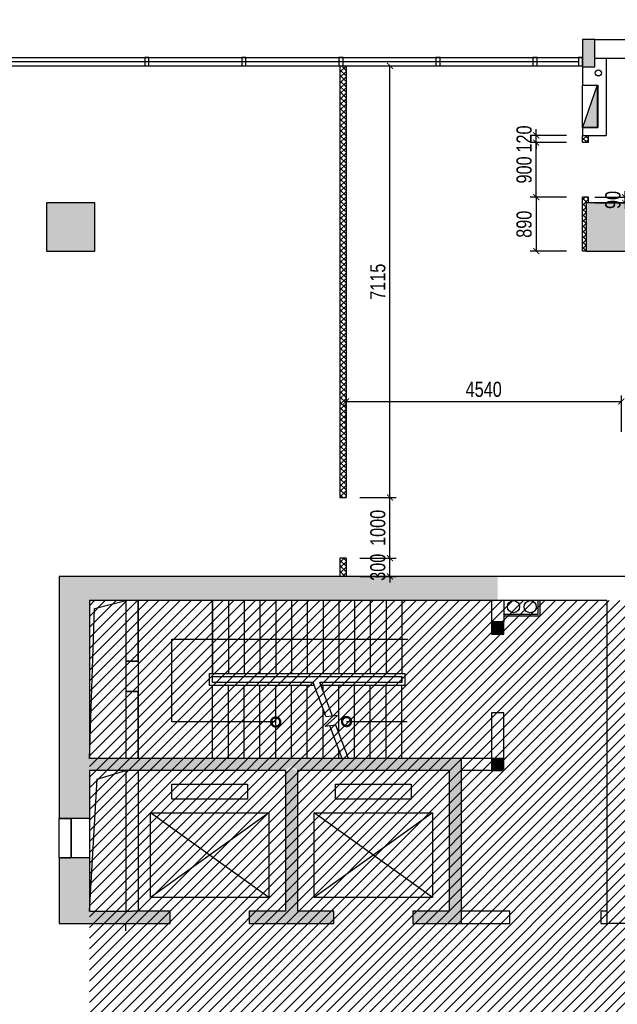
# Model space of a CAD drawing. Header units: millimetres. Extents: x -539149 to -534375, y 505028 to 505469.
# Tile 21 of 135: x -537641 to -537542, y 505207 to 505369. Entities that reach past the tile are written whole.
import ezdxf

# ---------------------------------------------------------------- set-up
doc = ezdxf.new("R2010")
doc.units = ezdxf.units.MM
doc.header["$LTSCALE"] = 10
doc.linetypes.add('CONTINOUS', pattern=[0])
doc.linetypes.add('DASH', pattern=[0.35, 0.25, -0.1])
doc.layers.get('Defpoints').update_dxf_attribs({"color": 8})
for name, color, linetype in [('-消火栓', 242, 'Continuous'), ('-自喷立管', 221, 'Continuous'), ('01-井道标注', 3, 'Continuous'), ('A-建筑-原墙体', 2, 'Continuous'), ('A-建筑-新增墙体', 3, 'Continuous'), ('A-建筑-新砌墙体填充', 251, 'Continuous'), ('A-建筑-柱子、剪力墙', 251, 'Continuous'), ('A-建筑-楼梯', 9, 'Continuous'), ('A-建筑-窗户', 4, 'Continuous'), ('B-平面-尺寸', 8, 'Continuous'), ('E-填充', 251, 'Continuous'), ('LVTRY', 8, 'Continuous'), ('Q-立面-填充', 251, 'Continuous'), ('WINDOW', 12, 'Continuous')]:
    doc.layers.add(name, color=color, linetype=linetype)
doc.styles.add('CCD_DIM', font='txt', dxfattribs={"width": 0.8})
doc.styles.add('TXT', font='gbenor.shx', dxfattribs={"width": 0.7})
doc.dimstyles.new('1-1', dxfattribs={"dimscale": 0, "dimtxt": 2.5, "dimasz": 1, "dimexe": 1, "dimexo": 1, "dimgap": 0.75, "dimtad": 1, "dimdec": 0, "dimrnd": 0.004999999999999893, "dimzin": 0, "dimdsep": 46, "dimtxsty": 'CCD_DIM', "dimblk": 'ARCHTICK', "dimcen": 0.13, "dimclrd": 44, "dimclre": 44, "dimclrt": 50, "dimadec": 0, "dimazin": 0, "dimtfac": 1, "dimtdec": 0, "dimtix": 1, "dimtmove": 2, "dimatfit": 3, "dimldrblk": 'HBA_Leader_Dot', "dimfxl": 5, "dimfxlon": 1, "dimtvp": 1, "dimtolj": 1, "dimtzin": 0, "dimarcsym": 0})
doc.dimstyles.new('HAHD-1', dxfattribs={"dimtxt": 2.5, "dimasz": 2, "dimexe": 1, "dimexo": 0, "dimgap": 0.3, "dimtad": 1, "dimdec": 0, "dimzin": 0, "dimdsep": 46, "dimtxsty": 'TXT', "dimblk": 'DOTSMALL', "dimcen": 0.09, "dimclrd": 8, "dimclre": 8, "dimclrt": 256, "dimadec": 0, "dimazin": 0, "dimtfac": 1, "dimtdec": 0, "dimtix": 1, "dimtofl": 0, "dimtmove": 2, "dimatfit": 3, "dimldrblk": 'DOTSMALL', "dimfxl": 1, "dimtolj": 1, "dimtzin": 0, "dimarcsym": 0})

# ---------------------------------------------------------------- blocks, each defined once
blk = doc.blocks.new('$TwtSys$00000434')
for p, q in [((-0.5, 0.5), (-0.5, -0.5)), ((-0.5, -0.5), (0.5, 0.5)), ((0.5, 0.5), (-0.5, 0.5)), ((0.5, -0.5), (0.5, 0.5)), ((-0.5, -0.5), (0.5, -0.5))]:
    blk.add_line(p, q)
blk.add_solid([(0.5, -0.5), (0.5, 0.5), (-0.5, -0.5)])
blk = doc.blocks.new('_ArchTick')
at = {"color": 0, "linetype": 'ByBlock', "const_width": 0.15}
blk.add_lwpolyline([(-0.5, -0.5), (0.5, 0.5)], dxfattribs=at)
blk = doc.blocks.new('HBA_Leader_Dot')
at = {"color": 0, "linetype": 'ByBlock'}
blk.add_line((-5, 0), (-10, 0), dxfattribs=at)
at = {"color": 0, "linetype": 'ByBlock', "const_width": 5}
blk.add_lwpolyline([(-2.5, 0, 1), (2.5, 0, 1)], format="xyb", close=True, dxfattribs=at)
blk = doc.blocks.new('_FZH')
at = {"layer": 'A-建筑-原墙体'}
blk.add_lwpolyline([(-0.5, -0.5), (0.5, -0.5), (0.5, 0.5), (-0.5, 0.5)], close=True, dxfattribs=at)
at = {"layer": 'A-建筑-柱子、剪力墙'}
blk.add_solid([(-0.5, -0.5), (0.5, -0.5), (-0.5, 0.5), (0.5, 0.5)], dxfattribs=at)
blk = doc.blocks.new('_DOTSMALL')
at = {"color": 0, "linetype": 'ByBlock', "const_width": 0.5}
blk.add_lwpolyline([(-0.0625, 0, 1), (0.0625, 0, 1)], format="xyb", close=True, dxfattribs=at)
blk = doc.blocks.new('*D617')
at = {"layer": 'A-建筑-新砌墙体填充', "color": 44, "lineweight": -2, "ltscale": 0.01, "transparency": 16777216}
for p, q in [((-537584.5284813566, 505280.0986509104), (-537578.5284813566, 505280.0986509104)), ((-537579.5284813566, 505280.0986509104), (-537579.5284813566, 505281.0986509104)), ((-537579.5284813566, 505277.0986509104), (-537579.5284813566, 505280.0986509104)), ((-537584.5284813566, 505277.0986509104), (-537578.5284813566, 505277.0986509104)), ((-537579.5284813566, 505277.0986509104), (-537579.5284813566, 505276.0986509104))]:
    blk.add_line(p, q, dxfattribs=at)
at = {"layer": 'Defpoints', "color": 0, "ltscale": 0.01, "transparency": 16777216}
for p in [(-537586.773211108, 505280.0986509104), (-537579.5284813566, 505280.0986509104), (-537586.773211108, 505277.0986509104)]:
    blk.add_point(p, dxfattribs=at)
at = {"layer": 'A-建筑-新砌墙体填充', "color": 44, "lineweight": -2, "ltscale": 0.01, "transparency": 16777216}
for p, rotation in [((-537579.5284813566, 505280.0986509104), 270), ((-537579.5284813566, 505277.0986509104), 90)]:
    blk.add_blockref('_ArchTick', p, dxfattribs=dict(at, rotation=rotation))
at = {"layer": 'A-建筑-新砌墙体填充', "color": 50, "ltscale": 0.01, "transparency": 16777216, "insert": (-537581.5284813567, 505278.5986509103), "char_height": 2.499999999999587, "attachment_point": 5, "rotation": 90, "style": 'CCD_DIM'}
blk.add_mtext('\\A1;300', dxfattribs=at)
blk = doc.blocks.new('*D620')
at = {"layer": 'A-建筑-新砌墙体填充', "color": 44, "lineweight": -2, "ltscale": 0.01, "transparency": 16777216}
for p, q in [((-537550.4084813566, 505339.5986509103), (-537556.4084813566, 505339.5986509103)), ((-537555.4084813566, 505339.5986509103), (-537555.4084813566, 505330.6987123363)), ((-537550.4084813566, 505330.6987123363), (-537556.4084813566, 505330.6987123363))]:
    blk.add_line(p, q, dxfattribs=at)
at = {"layer": 'Defpoints', "color": 0, "ltscale": 0.01, "transparency": 16777216}
for p in [(-537547.773211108, 505339.5986509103), (-537555.4084813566, 505330.6987123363), (-537547.773211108, 505330.6987123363)]:
    blk.add_point(p, dxfattribs=at)
at = {"layer": 'A-建筑-新砌墙体填充', "color": 44, "lineweight": -2, "ltscale": 0.01, "transparency": 16777216}
for p, rotation in [((-537555.4084813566, 505339.5986509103), 90), ((-537555.4084813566, 505330.6987123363), 270)]:
    blk.add_blockref('_ArchTick', p, dxfattribs=dict(at, rotation=rotation))
at = {"layer": 'A-建筑-新砌墙体填充', "color": 50, "ltscale": 0.01, "transparency": 16777216, "insert": (-537557.4084813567, 505335.1486816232), "char_height": 2.499999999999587, "attachment_point": 5, "rotation": 90, "style": 'CCD_DIM'}
blk.add_mtext('\\A1;890', dxfattribs=at)
blk = doc.blocks.new('*D622')
at = {"layer": 'A-建筑-新砌墙体填充', "color": 44, "lineweight": -2, "ltscale": 0.01, "transparency": 16777216}
for p, q in [((-537550.4084813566, 505349.7986509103), (-537556.4084813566, 505349.7986509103)), ((-537555.4084813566, 505349.7986509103), (-537555.4084813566, 505350.7986509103)), ((-537555.4084813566, 505348.5986509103), (-537555.4084813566, 505349.7986509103)), ((-537550.4084813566, 505348.5986509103), (-537556.4084813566, 505348.5986509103)), ((-537555.4084813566, 505348.5986509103), (-537555.4084813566, 505347.5986509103))]:
    blk.add_line(p, q, dxfattribs=at)
at = {"layer": 'Defpoints', "color": 0, "ltscale": 0.01, "transparency": 16777216}
for p in [(-537555.4084813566, 505349.7986509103), (-537547.773211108, 505349.7986509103), (-537547.773211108, 505348.5986509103)]:
    blk.add_point(p, dxfattribs=at)
at = {"layer": 'A-建筑-新砌墙体填充', "color": 44, "lineweight": -2, "ltscale": 0.01, "transparency": 16777216}
for p, rotation in [((-537555.4084813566, 505349.7986509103), 270), ((-537555.4084813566, 505348.5986509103), 90)]:
    blk.add_blockref('_ArchTick', p, dxfattribs=dict(at, rotation=rotation))
at = {"layer": 'A-建筑-新砌墙体填充', "color": 50, "ltscale": 0.01, "transparency": 16777216, "insert": (-537557.4084813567, 505349.1986509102), "char_height": 2.499999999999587, "attachment_point": 5, "rotation": 90, "style": 'CCD_DIM'}
blk.add_mtext('\\A1;120', dxfattribs=at)
blk = doc.blocks.new('*D623')
at = {"layer": 'A-建筑-新砌墙体填充', "color": 44, "lineweight": -2, "ltscale": 0.01, "transparency": 16777216}
for p, q in [((-537540.7684813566, 505339.5986509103), (-537540.7684813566, 505340.5986509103)), ((-537545.7684813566, 505339.5986509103), (-537539.7684813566, 505339.5986509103)), ((-537545.7684813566, 505338.6987123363), (-537539.7684813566, 505338.6987123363)), ((-537540.7684813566, 505338.6987123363), (-537540.7684813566, 505339.5986509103)), ((-537540.7684813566, 505338.6987123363), (-537540.7684813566, 505337.6987123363))]:
    blk.add_line(p, q, dxfattribs=at)
at = {"layer": 'Defpoints', "color": 0, "ltscale": 0.01, "transparency": 16777216}
for p in [(-537546.773211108, 505339.5986509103), (-537546.773211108, 505338.6987123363), (-537540.7684813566, 505339.5986509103)]:
    blk.add_point(p, dxfattribs=at)
at = {"layer": 'A-建筑-新砌墙体填充', "color": 44, "lineweight": -2, "ltscale": 0.01, "transparency": 16777216}
for p, rotation in [((-537540.7684813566, 505339.5986509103), 270), ((-537540.7684813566, 505338.6987123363), 90)]:
    blk.add_blockref('_ArchTick', p, dxfattribs=dict(at, rotation=rotation))
at = {"layer": 'A-建筑-新砌墙体填充', "color": 50, "ltscale": 0.01, "transparency": 16777216, "insert": (-537542.7684813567, 505339.1486816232), "char_height": 2.499999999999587, "attachment_point": 5, "rotation": 90, "style": 'CCD_DIM'}
blk.add_mtext('\\A1;90', dxfattribs=at)

msp = doc.modelspace()

# ---------------------------------------------------------------- hatches: boundary and pattern name
at = {"layer": 'A-建筑-新砌墙体填充', "ltscale": 0.01}
h = msp.add_hatch(dxfattribs=at)
h.set_pattern_fill('ANSI37', color=251, scale=20, style=0, double=1)
h.set_pattern_definition([(44.99999999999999, (-537867.773207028, 505134.1086508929), (-0.4490128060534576, 0.4490128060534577), []), (135, (-537867.773207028, 505134.1086508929), (-0.4490128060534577, -0.4490128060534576), [])])
h.paths.add_polyline_path([(-537586.773211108, 505361.2486509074), (-537587.773211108, 505361.2486509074), (-537587.773211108, 505290.098650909), (-537586.773211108, 505290.098650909)])
h.paths.add_polyline_path([(-537586.773211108, 505280.0986509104), (-537587.773211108, 505280.0986509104), (-537587.773211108, 505277.0986509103), (-537586.773211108, 505277.0986509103)])
h.paths.add_polyline_path([(-537546.773211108, 505349.7986509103), (-537547.773211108, 505349.7986509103), (-537547.773211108, 505348.5986509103), (-537546.773211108, 505348.5986509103)])
h.paths.add_polyline_path([(-537546.773211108, 505339.5986509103), (-537547.773211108, 505339.5986509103), (-537547.773211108, 505330.6987123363), (-537547.1732111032, 505330.6987123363), (-537547.1732111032, 505338.6987123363), (-537546.773211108, 505338.6987123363)])
h.paths.add_polyline_path([(-537650.073211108, 505277.0986509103), (-537652.0732111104, 505277.0986509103), (-537652.0732111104, 505276.0986509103), (-537651.073211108, 505276.0986509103), (-537651.073211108, 505230.4988934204), (-537688.073211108, 505230.4987863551), (-537688.073211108, 505276.0986509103), (-537687.073211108, 505276.0986509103), (-537687.073211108, 505277.0986509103), (-537689.073211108, 505277.0986509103), (-537689.073211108, 505230.4987834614), (-537788.6232111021, 505230.4984953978), (-537788.623211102, 505225.9986509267), (-537787.623211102, 505225.9986509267), (-537787.6232111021, 505229.4986509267), (-537760.1232111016, 505229.4986509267), (-537760.1232111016, 505189.6987275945), (-537761.1232111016, 505189.6987275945), (-537761.1232111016, 505188.6987275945), (-537758.1232111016, 505188.6987275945), (-537758.1232111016, 505189.6987275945), (-537759.1232111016, 505189.6987275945), (-537759.1232111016, 505229.4986509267), (-537731.6232111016, 505229.4986509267), (-537731.6232111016, 505189.6987275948), (-537732.6232111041, 505189.6987275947), (-537732.6232111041, 505188.6987275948), (-537729.6232111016, 505188.6987275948), (-537729.6232111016, 505189.6987275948), (-537730.6232111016, 505189.6987275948), (-537730.6232111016, 505229.4986509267), (-537703.1232111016, 505229.4986509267), (-537703.1232111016, 505189.698727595), (-537704.1232111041, 505189.698727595), (-537704.1232111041, 505188.698727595), (-537701.1232111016, 505188.698727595), (-537701.1232111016, 505189.698727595), (-537702.1232111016, 505189.698727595), (-537702.1232111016, 505229.4986509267), (-537674.6232111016, 505229.4986509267), (-537674.6232111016, 505189.6987275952), (-537675.6232111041, 505189.6987275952), (-537675.6232111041, 505188.6987275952), (-537672.6232111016, 505188.6987275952), (-537672.6232111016, 505189.6987275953), (-537673.6232111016, 505189.6987275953), (-537673.6232111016, 505229.4986509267), (-537651.073211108, 505229.4986509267), (-537651.073211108, 505189.6987275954), (-537652.0732111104, 505189.6987275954), (-537652.0732111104, 505188.6987275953), (-537650.073211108, 505188.6987275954)])
h.paths.add_polyline_path([(-537786.6232110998, 505189.6987275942), (-537787.6232111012, 505189.6987275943), (-537787.6232111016, 505192.6987275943), (-537788.6232111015, 505192.6987275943), (-537788.6232111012, 505188.6987275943), (-537786.6232110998, 505188.6987275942)])
h.paths.add_polyline_path([(-537800.6732110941, 505173.7986508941), (-537810.1732111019, 505173.7986508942), (-537810.173211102, 505172.7986508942), (-537809.173211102, 505172.7986508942), (-537809.173211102, 505166.6987275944), (-537808.173211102, 505166.6987275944), (-537808.173211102, 505172.7986508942), (-537800.6732110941, 505172.7986508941)])
h.paths.add_polyline_path([(-537811.5732110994, 505189.6987275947), (-537815.5732110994, 505189.6987275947), (-537815.5732110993, 505188.6987275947), (-537811.5732110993, 505188.6987275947)])
h.paths.add_polyline_path([(-537819.973211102, 505173.7986508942), (-537826.5732110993, 505173.7986508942), (-537826.5732110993, 505188.6987275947), (-537825.3732110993, 505188.6987275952), (-537825.3732110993, 505189.6987275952), (-537827.5732110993, 505189.6987275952), (-537827.5732110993, 505173.7986508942), (-537867.773207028, 505173.7986508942), (-537867.773207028, 505172.7986508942), (-537819.973211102, 505172.7986508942)])
h.paths.add_polyline_path([(-537808.173211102, 505157.6987275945), (-537809.173211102, 505157.6987275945), (-537809.173211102, 505134.1086508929), (-537808.173211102, 505134.1086508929)])
h.paths.add_polyline_path([(-537744.1731958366, 505173.798650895), (-537747.1731958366, 505173.798650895), (-537747.1731958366, 505172.798650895), (-537746.1731958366, 505172.798650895), (-537746.1731958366, 505134.1086509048), (-537745.1731958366, 505134.1086509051), (-537745.1731958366, 505172.798650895), (-537744.1731958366, 505172.798650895)])
h.paths.add_polyline_path([(-537712.1731958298, 505173.7986508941), (-537720.1731958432, 505173.7986508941), (-537720.1731958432, 505172.7986508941), (-537716.6731958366, 505172.7986508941), (-537716.6731958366, 505165.6987272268), (-537715.6731958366, 505165.6987272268), (-537715.6731958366, 505172.7986508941), (-537712.1731958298, 505172.7986508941)])
h.paths.add_polyline_path([(-537715.6731958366, 505156.6986509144), (-537716.6731958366, 505156.6986509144), (-537716.6731958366, 505134.1086509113), (-537716.1732108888, 505134.1086509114, 0.005027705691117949), (-537715.6731958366, 505134.1175903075)])
h.paths.add_polyline_path([(-537681.6731958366, 505173.7986508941), (-537684.6731958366, 505173.7986508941), (-537684.6731958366, 505172.7986508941), (-537683.6731958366, 505172.7986508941), (-537683.6731958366, 505145.0986509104), (-537682.6731958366, 505145.0986509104), (-537682.6731958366, 505172.7986508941), (-537681.6731958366, 505172.7986508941)])
h.paths.add_polyline_path([(-537662.073211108, 505173.7986508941), (-537662.9732110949, 505173.7986508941), (-537671.8731958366, 505173.7986508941), (-537671.8731958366, 505172.7986508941), (-537662.9732110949, 505172.7986508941), (-537662.9732110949, 505161.8986509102), (-537660.4732110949, 505161.8986509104), (-537660.4732110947, 505164.8986509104), (-537662.073211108, 505164.8986509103), (-537662.073211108, 505166.8986509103)])
h.paths.add_polyline_path([(-537660.9732110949, 505163.1486509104, -1), (-537662.4732110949, 505163.1486509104, -1)], flags=16)
at = {"layer": 'E-填充', "ltscale": 0.01}
for points in [[(-537547.7732111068, 505365.5985742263), (-537547.7732111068, 505361.0985742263), (-537545.7732111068, 505361.0985742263), (-537545.7732111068, 505365.5985742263)], [(-537629.073211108, 505273.0986509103), (-537634.073211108, 505277.0986509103), (-537634.073211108, 505246.0986509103), (-537630.7398777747, 505246.0986509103), (-537629.073211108, 505247.0986509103)], [(-537622.0732111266, 505273.0986509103), (-537622.0732111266, 505277.0986509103), (-537634.073211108, 505277.0986509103), (-537629.073211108, 505273.0986509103)], [(-537561.7732111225, 505273.0986509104), (-537561.7732111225, 505277.0986509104), (-537622.7732111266, 505277.0986509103), (-537622.7732111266, 505273.0986509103)], [(-537562.7732111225, 505269.5986509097), (-537562.7732111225, 505267.5986509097), (-537560.7732111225, 505267.5986509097), (-537560.7732111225, 505269.5986509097)], [(-537630.7398777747, 505246.0986509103), (-537634.073211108, 505246.0986509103), (-537634.073211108, 505237.1986509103), (-537629.073211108, 505237.1986509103), (-537629.073211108, 505245.0986509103)], [(-537622.0732111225, 505245.0986509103), (-537622.0732111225, 505247.0986509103), (-537629.073211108, 505247.0986509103), (-537630.7398777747, 505246.0986509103), (-537629.073211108, 505245.0986509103)], [(-537595.7732111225, 505245.7653175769), (-537595.7732111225, 505247.0986509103), (-537622.7732111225, 505247.0986509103), (-537622.7732111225, 505245.0986509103), (-537596.7732111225, 505245.0986509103)], [(-537569.7732111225, 505245.0986509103), (-537567.7732111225, 505247.0986509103), (-537595.7732111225, 505247.0986509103), (-537595.7732111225, 505245.7653175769), (-537594.7732111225, 505245.0986509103)], [(-537567.7732111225, 505246.8986509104), (-537569.7732111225, 505244.8986509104), (-537569.7732111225, 505221.8986509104), (-537567.7732111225, 505219.8986509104)], [(-537562.7732111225, 505247.0986509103), (-537562.7732111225, 505245.0986509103), (-537560.7732111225, 505245.0986509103), (-537560.7732111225, 505247.0986509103)], [(-537595.7732111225, 505245.565317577), (-537596.7732111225, 505244.8986509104), (-537596.7732111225, 505221.8986509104), (-537595.7732111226, 505221.2319842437), (-537594.7732111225, 505221.8986509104), (-537594.7732111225, 505244.8986509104)], [(-537634.073211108, 505230.6986509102), (-537634.073211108, 505219.8986509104), (-537629.073211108, 505221.8986509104), (-537629.073211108, 505230.6986509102)], [(-537629.073211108, 505221.8986509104), (-537634.073211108, 505219.8986509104), (-537622.0732111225, 505219.8986509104), (-537622.0732111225, 505221.8986509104)], [(-537622.7732111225, 505219.8986509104), (-537615.7732111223, 505219.8986509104), (-537615.7732111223, 505221.8986509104), (-537622.7732111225, 505221.8986509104)], [(-537596.7732111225, 505221.8986509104), (-537602.7732111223, 505221.8986509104), (-537602.7732111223, 505219.8986509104), (-537595.773211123, 505219.8986509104), (-537595.7732111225, 505221.2319842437)], [(-537595.7732111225, 505219.8986509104), (-537588.7732111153, 505219.8986509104), (-537588.7732111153, 505221.8986509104), (-537594.7732111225, 505221.8986509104), (-537595.7732111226, 505221.2319842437)], [(-537569.7732111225, 505221.8986509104), (-537575.7732111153, 505221.8986509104), (-537575.7732111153, 505219.8986509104), (-537567.7732111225, 505219.8986509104)]]:
    msp.add_hatch(color=256, dxfattribs=at).paths.add_polyline_path(points)
at = {"layer": 'Q-立面-填充', "ltscale": 0.005}
h = msp.add_hatch(dxfattribs=at)
h.set_pattern_fill('ANSI31', color=256, scale=1000, style=0)
h.set_pattern_definition([(44.99999999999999, (-537629.0732111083, 505160.8986505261), (-0.8838834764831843, 0.8838834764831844), [])])
h.paths.add_polyline_path([(-537629.073211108, 505160.8986505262), (-537629.0732111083, 505273.0986509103), (-537539.3732110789, 505273.0986509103), (-537539.373211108, 505329.0986509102), (-537515.3732111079, 505329.0986509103), (-537515.3732111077, 505244.5986512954), (-537539.3732110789, 505244.5986512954), (-537539.3732110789, 505160.8986505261)])

# ---------------------------------------------------------------- linework, layer by layer
at = {"layer": '-自喷立管', "ltscale": 0.01}
for centre in [(-537559.1535088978, 505272.1080219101, 0.06894340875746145), (-537556.4119876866, 505272.0984976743, 0.06894340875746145)]:
    msp.add_circle(centre, 1, dxfattribs=at)
at = {"color": 8, "ltscale": 0.005}
msp.add_line((-537615.4796462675, 505266.7496782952, 0.06894340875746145), (-537576.5692659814, 505266.7496782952, 0.06894340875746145), dxfattribs=at)
at = {"ltscale": 0.01}
msp.add_line((-537629.073211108, 505237.1986509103, 0.06894340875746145), (-537629.073211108, 505230.6986509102, 0.06894340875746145), dxfattribs=at)
at = {"layer": '01-井道标注', "ltscale": 0.01, "elevation": 0.06894340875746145}
for points in [[(-537629.0732111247, 505247.0986509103), (-537628.2284119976, 505271.8244830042), (-537623.0732111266, 505273.0986509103)], [(-537629.073211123, 505221.8986509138), (-537627.8349500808, 505243.6916467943), (-537623.0732111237, 505245.0986509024)]]:
    msp.add_lwpolyline(points, dxfattribs=at)
at = {"layer": 'A-建筑-原墙体', "ltscale": 0.01}
for p, q in [((-537547.7732111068, 505365.5985742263, 0.06894340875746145), (-537547.7732111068, 505361.0985742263, 0.06894340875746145)), ((-537545.7732111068, 505365.5985742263, 0.06894340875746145), (-537547.7732111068, 505365.5985742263, 0.06894340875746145)), ((-537545.7732111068, 505365.5986509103, 0.06894340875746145), (-537522.2732041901, 505365.5986509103, 0.06894340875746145)), ((-537545.7732111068, 505361.0985742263, 0.06894340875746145), (-537545.7732111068, 505365.5985742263, 0.06894340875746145)), ((-537545.7732111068, 505362.4986509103, 0.06894340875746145), (-537522.873211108, 505362.4986509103, 0.06894340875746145)), ((-537543.873211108, 505362.4986509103, 0.06894340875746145), (-537543.873211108, 505349.7986509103, 0.06894340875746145)), ((-537547.7732111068, 505361.0985742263, 0.06894340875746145), (-537545.7732111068, 505361.0985742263, 0.06894340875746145)), ((-537547.773211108, 505361.0985742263, 0.06894340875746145), (-537547.7732111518, 505358.0986509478, 0.06894340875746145)), ((-537547.7732111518, 505358.0986509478, 0.06894340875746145), (-537545.2732035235, 505358.0986509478, 0.06894340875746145)), ((-537545.2732035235, 505358.0986509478, 0.06894340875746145), (-537545.2732034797, 505351.0986509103, 0.06894340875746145)), ((-537547.7732111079, 505351.0986509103, 0.06894340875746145), (-537545.2732034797, 505351.0986509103, 0.06894340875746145)), ((-537547.7732111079, 505351.0986509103, 0.06894340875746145), (-537547.773211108, 505349.7986509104, 0.06894340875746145)), ((-537547.773211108, 505349.7986509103, 0.06894340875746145), (-537543.873211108, 505349.7986509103, 0.06894340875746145)), ((-537634.073211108, 505277.0986509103, 0.06894340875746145), (-537634.073211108, 505237.1986509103, 0.06894340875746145)), ((-537561.7732111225, 505277.0986509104, 0.06894340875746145), (-537634.073211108, 505277.0986509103, 0.06894340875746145)), ((-537539.3732110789, 505277.0986509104, 0.06894340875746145), (-537561.7732111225, 505277.0986509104, 0.06894340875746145)), ((-537629.073211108, 505273.0986509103, 0.06894340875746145), (-537629.073211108, 505247.0986509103, 0.06894340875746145)), ((-537622.0732111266, 505273.0986509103, 0.06894340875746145), (-537629.073211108, 505273.0986509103, 0.06894340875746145)), ((-537623.0732111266, 505273.0986509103, 0.06894340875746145), (-537623.0732111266, 505263.0986509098, 0.06894340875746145)), ((-537561.7732111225, 505273.0986509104, 0.06894340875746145), (-537622.0732111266, 505273.0986509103, 0.06894340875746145)), ((-537621.0732111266, 505263.0986509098, 0.06894340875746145), (-537621.0732111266, 505273.0986509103, 0.06894340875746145)), ((-537562.7732111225, 505273.0986509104, 0.06894340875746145), (-537562.7732111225, 505269.5986509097, 0.06894340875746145)), ((-537543.7732110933, 505273.0986509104, 0.06894340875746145), (-537561.7732111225, 505273.0986509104, 0.06894340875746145)), ((-537560.7732111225, 505273.0986509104, 0.06894340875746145), (-537560.7732111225, 505269.5986509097, 0.06894340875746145)), ((-537543.7732110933, 505273.0986509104, 0.06894340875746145), (-537543.7732110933, 505243.5986512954, 0.06894340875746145)), ((-537562.7732111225, 505269.5986509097, 0.06894340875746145), (-537562.7732111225, 505267.5986509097, 0.06894340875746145)), ((-537560.7732111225, 505269.5986509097, 0.06894340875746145), (-537562.7732111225, 505269.5986509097, 0.06894340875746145)), ((-537560.7732111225, 505267.5986509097, 0.06894340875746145), (-537560.7732111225, 505269.5986509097, 0.06894340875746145)), ((-537562.7732111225, 505267.5986509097, 0.06894340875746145), (-537560.7732111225, 505267.5986509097, 0.06894340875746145)), ((-537623.0732111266, 505263.0986509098, 0.06894340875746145), (-537621.0732111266, 505263.0986509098, 0.06894340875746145)), ((-537621.0732111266, 505258.0986509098, 0.06894340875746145), (-537623.0732111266, 505258.0986509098, 0.06894340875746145)), ((-537623.0732111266, 505258.0986509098, 0.06894340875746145), (-537623.0732111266, 505247.0986509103, 0.06894340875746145)), ((-537621.0732111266, 505247.0986509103, 0.06894340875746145), (-537621.0732111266, 505258.0986509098, 0.06894340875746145)), ((-537560.7732111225, 505254.5986509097, 0.06894340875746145), (-537562.7732111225, 505254.5986509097, 0.06894340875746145)), ((-537562.7732111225, 505254.5986509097, 0.06894340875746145), (-537562.7732111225, 505247.0986509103, 0.06894340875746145)), ((-537560.7732111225, 505247.0986509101, 0.06894340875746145), (-537560.7732111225, 505254.5986509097, 0.06894340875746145)), ((-537622.0732111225, 505247.0986509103, 0.06894340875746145), (-537629.073211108, 505247.0986509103, 0.06894340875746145)), ((-537595.7732111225, 505247.0986509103, 0.06894340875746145), (-537622.0732111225, 505247.0986509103, 0.06894340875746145)), ((-537567.7732111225, 505247.0986509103, 0.06894340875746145), (-537595.7732111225, 505247.0986509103, 0.06894340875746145)), ((-537567.7732111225, 505247.0986509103, 0.06894340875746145), (-537567.7732111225, 505219.8986509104, 0.06894340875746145)), ((-537562.7732111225, 505247.0986509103, 0.06894340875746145), (-537567.7732111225, 505247.0986509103, 0.06894340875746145)), ((-537562.7732111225, 505247.0986509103, 0.06894340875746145), (-537562.7732111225, 505245.0986509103, 0.06894340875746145)), ((-537560.7732111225, 505247.0986509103, 0.06894340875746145), (-537562.7732111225, 505247.0986509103, 0.06894340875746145)), ((-537560.7732111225, 505245.0986509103, 0.06894340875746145), (-537560.7732111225, 505247.0986509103, 0.06894340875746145)), ((-537622.0732111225, 505245.0986509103, 0.06894340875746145), (-537629.073211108, 505245.0986509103, 0.06894340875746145)), ((-537629.073211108, 505245.0986509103, 0.06894340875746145), (-537629.073211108, 505237.1986509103, 0.06894340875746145)), ((-537623.0732111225, 505245.0986509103, 0.06894340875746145), (-537623.0732111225, 505221.8986509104, 0.06894340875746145)), ((-537596.7732111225, 505245.0986509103, 0.06894340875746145), (-537622.0732111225, 505245.0986509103, 0.06894340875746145)), ((-537621.0732111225, 505245.0986509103, 0.06894340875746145), (-537621.0732111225, 505221.8986509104, 0.06894340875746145)), ((-537596.7732111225, 505245.0986509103, 0.06894340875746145), (-537596.7732111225, 505221.8986509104, 0.06894340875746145)), ((-537594.7732111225, 505245.0986509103, 0.06894340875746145), (-537594.7732111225, 505221.8986509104, 0.06894340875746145)), ((-537569.7732111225, 505245.0986509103, 0.06894340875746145), (-537594.7732111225, 505245.0986509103, 0.06894340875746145)), ((-537569.7732111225, 505245.0986509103, 0.06894340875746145), (-537569.7732111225, 505221.8986509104, 0.06894340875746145)), ((-537562.7732111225, 505245.0986509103, 0.06894340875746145), (-537567.7732111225, 505245.0986509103, 0.06894340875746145)), ((-537562.7732111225, 505245.0986509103, 0.06894340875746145), (-537560.7732111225, 505245.0986509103, 0.06894340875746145)), ((-537543.7732110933, 505243.5986512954, 0.06894340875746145), (-537543.7732110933, 505219.8986509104, 0.06894340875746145)), ((-537632.073211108, 505237.1986509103, 0.06894340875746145), (-537634.073211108, 505237.1986509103, 0.06894340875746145)), ((-537634.0732111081, 505230.6986509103, 0.06894340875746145), (-537634.0732111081, 505237.1986509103, 0.06894340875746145)), ((-537634.0732111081, 505237.1986509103, 0.06894340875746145), (-537632.073211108, 505237.1986509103, 0.06894340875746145)), ((-537629.073211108, 505237.1986509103, 0.06894340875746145), (-537634.073211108, 505237.1986509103, 0.06894340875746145)), ((-537632.073211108, 505237.1986509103, 0.06894340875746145), (-537632.073211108, 505230.6986509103, 0.06894340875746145)), ((-537634.073211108, 505230.6986509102, 0.06894340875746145), (-537634.073211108, 505219.8986509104, 0.06894340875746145)), ((-537629.073211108, 505230.6986509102, 0.06894340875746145), (-537634.073211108, 505230.6986509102, 0.06894340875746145)), ((-537632.073211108, 505230.6986509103, 0.06894340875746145), (-537634.073211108, 505230.6986509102, 0.06894340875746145)), ((-537632.073211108, 505230.6986509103, 0.06894340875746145), (-537634.0732111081, 505230.6986509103, 0.06894340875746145)), ((-537629.073211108, 505230.6986509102, 0.06894340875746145), (-537629.073211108, 505221.8986509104, 0.06894340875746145)), ((-537629.073211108, 505221.8986509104, 0.06894340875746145), (-537622.0732111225, 505221.8986509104, 0.06894340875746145)), ((-537615.7732111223, 505221.8986509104, 0.06894340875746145), (-537622.0732111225, 505221.8986509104, 0.06894340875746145)), ((-537615.7732111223, 505219.8986509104, 0.06894340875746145), (-537615.7732111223, 505221.8986509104, 0.06894340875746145)), ((-537596.7732111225, 505221.8986509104, 0.06894340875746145), (-537602.7732111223, 505221.8986509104, 0.06894340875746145)), ((-537602.7732111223, 505221.8986509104, 0.06894340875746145), (-537602.7732111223, 505219.8986509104, 0.06894340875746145)), ((-537588.7732111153, 505221.8986509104, 0.06894340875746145), (-537594.7732111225, 505221.8986509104, 0.06894340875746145)), ((-537588.7732111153, 505219.8986509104, 0.06894340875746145), (-537588.7732111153, 505221.8986509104, 0.06894340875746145)), ((-537569.7732111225, 505221.8986509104, 0.06894340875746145), (-537575.7732111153, 505221.8986509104, 0.06894340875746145)), ((-537575.7732111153, 505221.8986509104, 0.06894340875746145), (-537575.7732111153, 505219.8986509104, 0.06894340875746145)), ((-537559.7732111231, 505221.8986509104, 0.06894340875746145), (-537567.7732111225, 505221.8986509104, 0.06894340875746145)), ((-537559.7732111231, 505219.8986509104, 0.06894340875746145), (-537559.7732111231, 505221.8986509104, 0.06894340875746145)), ((-537543.7732110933, 505221.8986509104, 0.06894340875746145), (-537544.7732111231, 505221.8986509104, 0.06894340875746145)), ((-537544.7732111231, 505221.8986509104, 0.06894340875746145), (-537544.7732111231, 505219.8986509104, 0.06894340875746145)), ((-537634.073211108, 505219.8986509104, 0.06894340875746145), (-537615.7732111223, 505219.8986509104, 0.06894340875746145)), ((-537623.0732111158, 505218.6486509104, 0.06894340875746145), (-537623.0732111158, 505219.8986509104, 0.06894340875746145)), ((-537602.7732111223, 505219.8986509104, 0.06894340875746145), (-537595.773211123, 505219.8986509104, 0.06894340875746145)), ((-537595.7732111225, 505219.8986509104, 0.06894340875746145), (-537588.7732111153, 505219.8986509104, 0.06894340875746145)), ((-537575.7732111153, 505219.8986509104, 0.06894340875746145), (-537567.7732111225, 505219.8986509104, 0.06894340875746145)), ((-537567.7732111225, 505219.8986509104, 0.06894340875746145), (-537559.7732111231, 505219.8986509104, 0.06894340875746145)), ((-537544.7732111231, 505219.8986509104, 0.06894340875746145), (-537543.7732110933, 505219.8986509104, 0.06894340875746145)), ((-537539.3732110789, 505219.8986509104, 0.06894340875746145), (-537543.7732110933, 505219.8986509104, 0.06894340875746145))]:
    msp.add_line(p, q, dxfattribs=at)
msp.add_circle((-537545.1720338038, 505360.0908051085, 0.06894340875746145), 0.5, dxfattribs=at)
at = {"layer": 'A-建筑-新增墙体', "ltscale": 0.01}
for p, q in [((-537587.773211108, 505361.2486509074, 0.06894340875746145), (-537587.773211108, 505290.098650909, 0.06894340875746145)), ((-537586.773211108, 505361.2486509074, 0.06894340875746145), (-537586.773211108, 505290.098650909, 0.06894340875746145)), ((-537547.773211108, 505348.5986509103, 0.06894340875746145), (-537547.773211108, 505349.7986509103, 0.06894340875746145)), ((-537546.773211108, 505348.5986509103, 0.06894340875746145), (-537546.773211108, 505349.7986509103, 0.06894340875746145)), ((-537546.77324945, 505348.5986509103, 0.06894340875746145), (-537547.773211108, 505348.5986509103, 0.06894340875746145)), ((-537547.773211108, 505330.6987123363, 0.06894340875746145), (-537547.773211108, 505339.5986509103, 0.06894340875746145)), ((-537546.77324945, 505339.5986509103, 0.06894340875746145), (-537547.773211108, 505339.5986509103, 0.06894340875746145)), ((-537546.773211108, 505338.5986509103, 0.06894340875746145), (-537546.773211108, 505339.5986509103, 0.06894340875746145)), ((-537547.1732111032, 505330.6987123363, 0.06894340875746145), (-537547.773211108, 505330.6987123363, 0.06894340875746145)), ((-537587.773287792, 505290.098650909, 0.06894340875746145), (-537586.773287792, 505290.098650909, 0.06894340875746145)), ((-537586.773211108, 505280.0986509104, 0.06894340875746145), (-537587.773287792, 505280.0986509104, 0.06894340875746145)), ((-537587.773211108, 505280.0986509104, 0.06894340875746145), (-537587.773211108, 505277.0986509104, 0.06894340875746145)), ((-537586.773211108, 505280.0986509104, 0.06894340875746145), (-537586.773211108, 505277.0986509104, 0.06894340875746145))]:
    msp.add_line(p, q, dxfattribs=at)
at = {"layer": 'A-建筑-楼梯', "ltscale": 0.01}
for p, q in [((-537621.0732111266, 505273.0986509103, 0.06894340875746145), (-537621.0732111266, 505247.0986509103, 0.06894340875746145)), ((-537608.7732111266, 505273.0986509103, 0.06894340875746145), (-537608.7732111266, 505261.0986509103, 0.06894340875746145)), ((-537608.7732111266, 505261.0986509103, 0.06894340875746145), (-537608.7732111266, 505273.0986509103, 0.06894340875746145)), ((-537606.1732111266, 505273.0986509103, 0.06894340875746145), (-537606.1732111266, 505261.0986509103, 0.06894340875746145)), ((-537603.5732111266, 505273.0986509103, 0.06894340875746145), (-537603.5732111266, 505261.0986509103, 0.06894340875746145)), ((-537600.9732111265, 505273.0986509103, 0.06894340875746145), (-537600.9732111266, 505261.0986509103, 0.06894340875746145)), ((-537598.3732111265, 505273.0986509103, 0.06894340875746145), (-537598.3732111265, 505261.0986509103, 0.06894340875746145)), ((-537595.7732111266, 505273.0986509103, 0.06894340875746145), (-537595.7732111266, 505261.0986509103, 0.06894340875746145)), ((-537593.1732111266, 505273.0986509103, 0.06894340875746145), (-537593.1732111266, 505261.0986509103, 0.06894340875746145)), ((-537590.5732111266, 505273.0986509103, 0.06894340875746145), (-537590.5732111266, 505261.0986509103, 0.06894340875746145)), ((-537587.9732111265, 505273.0986509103, 0.06894340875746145), (-537587.9732111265, 505261.0986509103, 0.06894340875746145)), ((-537585.3732111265, 505273.0986509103, 0.06894340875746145), (-537585.3732111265, 505261.0986509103, 0.06894340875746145)), ((-537582.7732111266, 505273.0986509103, 0.06894340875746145), (-537582.7732111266, 505261.0986509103, 0.06894340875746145)), ((-537580.1732111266, 505273.0986509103, 0.06894340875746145), (-537580.1732111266, 505261.0986509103, 0.06894340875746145)), ((-537577.5732111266, 505273.0986509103, 0.06894340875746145), (-537577.5732111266, 505261.0986509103, 0.06894340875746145)), ((-537609.2732111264, 505259.0986509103, 0.06894340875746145), (-537609.2732111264, 505261.0986509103, 0.06894340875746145)), ((-537609.2732111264, 505261.0986509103, 0.06894340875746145), (-537577.0732111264, 505261.0986509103, 0.06894340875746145)), ((-537608.7732111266, 505260.5986509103, 0.06894340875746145), (-537577.5732111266, 505260.5986509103, 0.06894340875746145)), ((-537608.7732111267, 505259.5986509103, 0.06894340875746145), (-537608.7732111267, 505260.5986509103, 0.06894340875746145)), ((-537608.7732111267, 505260.5986509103, 0.06894340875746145), (-537577.5732111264, 505260.5986509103, 0.06894340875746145)), ((-537608.7732111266, 505259.5986509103, 0.06894340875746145), (-537608.7732111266, 505260.5986509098, 0.06894340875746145)), ((-537577.5732111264, 505260.5986509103, 0.06894340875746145), (-537577.5732111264, 505259.5986509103, 0.06894340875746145)), ((-537577.5732111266, 505259.5986509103, 0.06894340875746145), (-537577.5732111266, 505260.5986509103, 0.06894340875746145)), ((-537577.0732111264, 505261.0986509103, 0.06894340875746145), (-537577.0732111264, 505259.0986509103, 0.06894340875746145)), ((-537592.0010356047, 505259.0986509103, 0.06894340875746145), (-537609.2732111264, 505259.0986509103, 0.06894340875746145)), ((-537592.1917054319, 505259.5986509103, 0.06894340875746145), (-537608.7732111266, 505259.5986509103, 0.06894340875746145)), ((-537592.1917054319, 505259.5986509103, 0.06894340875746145), (-537608.7732111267, 505259.5986509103, 0.06894340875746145)), ((-537608.7732111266, 505247.0986509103, 0.06894340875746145), (-537608.7732111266, 505259.0986509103, 0.06894340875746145)), ((-537608.7732111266, 505247.0986509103, 0.06894340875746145), (-537608.7732111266, 505259.0986509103, 0.06894340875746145)), ((-537606.1732111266, 505247.0986509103, 0.06894340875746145), (-537606.1732111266, 505259.0986509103, 0.06894340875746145)), ((-537603.5732111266, 505247.0986509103, 0.06894340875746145), (-537603.5732111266, 505259.0986509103, 0.06894340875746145)), ((-537600.9732111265, 505247.0986509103, 0.06894340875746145), (-537600.9732111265, 505259.0986509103, 0.06894340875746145)), ((-537598.3732111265, 505247.0986509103, 0.06894340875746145), (-537598.3732111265, 505259.0986509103, 0.06894340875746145)), ((-537595.7732111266, 505247.0986509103, 0.06894340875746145), (-537595.7732111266, 505259.0986509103, 0.06894340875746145)), ((-537593.1732111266, 505247.0986509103, 0.06894340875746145), (-537593.1732111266, 505259.0986509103, 0.06894340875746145)), ((-537590.0371258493, 505253.9486232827, 0.06894340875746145), (-537592.1917054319, 505259.5986509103, 0.06894340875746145)), ((-537577.5732111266, 505259.5986509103, 0.06894340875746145), (-537591.1214625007, 505259.5986509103, 0.06894340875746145)), ((-537589.0072852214, 505254.0545716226, 0.06894340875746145), (-537591.1214625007, 505259.5986509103, 0.06894340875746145)), ((-537577.5732111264, 505259.5986509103, 0.06894340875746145), (-537591.1214625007, 505259.5986509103, 0.06894340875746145)), ((-537577.0732111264, 505259.0986509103, 0.06894340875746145), (-537590.9307926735, 505259.0986509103, 0.06894340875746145)), ((-537590.5732111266, 505258.1609526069, 0.06894340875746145), (-537590.5732111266, 505259.0986509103, 0.06894340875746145)), ((-537587.9732111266, 505251.3428838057, 0.06894340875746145), (-537587.9732111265, 505259.0986509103, 0.06894340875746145)), ((-537585.3732111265, 505247.0986509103, 0.06894340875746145), (-537585.3732111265, 505259.0986509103, 0.06894340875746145)), ((-537582.7732111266, 505247.0986509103, 0.06894340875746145), (-537582.7732111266, 505259.0986509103, 0.06894340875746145)), ((-537580.1732111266, 505247.0986509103, 0.06894340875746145), (-537580.1732111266, 505259.0986509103, 0.06894340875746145)), ((-537577.5732111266, 505247.0986509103, 0.06894340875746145), (-537577.5732111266, 505259.0986509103, 0.06894340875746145)), ((-537590.5732111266, 505247.0986509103, 0.06894340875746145), (-537590.5732111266, 505255.3544180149, 0.06894340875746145)), ((-537590.2131360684, 505252.379609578, 0.06894340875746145), (-537588.1792934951, 505254.139754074, 0.06894340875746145)), ((-537588.1792934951, 505254.139754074, 0.06894340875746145), (-537590.0371258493, 505253.9486232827, 0.06894340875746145)), ((-537588.4381897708, 505252.5622131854, 0.06894340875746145), (-537590.2131360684, 505252.379609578, 0.06894340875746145)), ((-537587.4249597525, 505247.0986509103, 0.06894340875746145), (-537589.4680303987, 505252.4562648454, 0.06894340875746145)), ((-537586.3547168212, 505247.0986509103, 0.06894340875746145), (-537588.4381897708, 505252.5622131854, 0.06894340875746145)), ((-537587.9732111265, 505247.0986509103, 0.06894340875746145), (-537587.9732111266, 505248.5363492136, 0.06894340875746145))]:
    msp.add_line(p, q, dxfattribs=at)
at = {"layer": 'A-建筑-楼梯', "linetype": 'CONTINOUS', "ltscale": 0.015}
for p, q in [((-537615.5232111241, 505240.3986509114, 0.06894340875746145), (-537615.5232111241, 505242.8486509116, 0.06894340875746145)), ((-537615.5232111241, 505242.8486509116, 0.06894340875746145), (-537603.0232111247, 505242.8486509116, 0.06894340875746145)), ((-537603.0232111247, 505242.8486509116, 0.06894340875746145), (-537603.0232111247, 505240.3986509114, 0.06894340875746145)), ((-537588.5232111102, 505240.39865091, 0.06894340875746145), (-537588.5232111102, 505242.8486509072, 0.06894340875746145)), ((-537588.5232111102, 505242.8486509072, 0.06894340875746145), (-537576.0232111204, 505242.8486509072, 0.06894340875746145)), ((-537576.0232111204, 505242.8486509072, 0.06894340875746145), (-537576.0232111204, 505240.39865091, 0.06894340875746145)), ((-537603.0232111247, 505240.3986509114, 0.06894340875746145), (-537615.5232111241, 505240.3986509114, 0.06894340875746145)), ((-537576.0232111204, 505240.39865091, 0.06894340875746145), (-537588.5232111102, 505240.39865091, 0.06894340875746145)), ((-537619.023211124, 505224.1486509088, 0.06894340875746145), (-537619.023211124, 505238.1486509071, 0.06894340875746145)), ((-537619.023211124, 505238.1486509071, 0.06894340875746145), (-537599.5232111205, 505238.1486509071, 0.06894340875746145)), ((-537599.5232111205, 505238.1486509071, 0.06894340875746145), (-537619.023211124, 505224.1486509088, 0.06894340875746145)), ((-537599.5232111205, 505224.1486509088, 0.06894340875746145), (-537619.023211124, 505238.1486509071, 0.06894340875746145)), ((-537599.5232111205, 505238.1486509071, 0.06894340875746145), (-537599.5232111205, 505224.1486509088, 0.06894340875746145)), ((-537592.023211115, 505224.148650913, 0.06894340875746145), (-537592.023211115, 505238.1486509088, 0.06894340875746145)), ((-537592.023211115, 505238.1486509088, 0.06894340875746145), (-537572.5232111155, 505238.1486509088, 0.06894340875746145)), ((-537572.5232111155, 505238.1486509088, 0.06894340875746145), (-537592.023211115, 505224.148650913, 0.06894340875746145)), ((-537572.5232111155, 505224.148650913, 0.06894340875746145), (-537592.023211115, 505238.1486509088, 0.06894340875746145)), ((-537572.5232111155, 505238.1486509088, 0.06894340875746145), (-537572.5232111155, 505224.148650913, 0.06894340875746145)), ((-537599.5232111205, 505224.1486509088, 0.06894340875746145), (-537619.023211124, 505224.1486509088, 0.06894340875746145)), ((-537572.5232111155, 505224.148650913, 0.06894340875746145), (-537592.023211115, 505224.148650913, 0.06894340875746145))]:
    msp.add_line(p, q, dxfattribs=at)
at = {"layer": 'A-建筑-窗户', "ltscale": 0.01}
for p, q in [((-537852.3732111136, 505362.6486509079, 0.06894340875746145), (-537547.7732111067, 505362.6486509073, 0.06894340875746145)), ((-537852.3732111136, 505361.2486509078, 0.06894340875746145), (-537547.773211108, 505361.2486509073, 0.06894340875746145)), ((-537779.7732111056, 505361.9508075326, 0.06894340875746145), (-537548.4732111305, 505361.9819842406, 0.06894340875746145))]:
    msp.add_line(p, q, dxfattribs=at)
at = {"layer": 'A-建筑-窗户', "ltscale": 0.01, "elevation": 0.06894340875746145}
for points in [[(-537619.9732111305, 505361.2486509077), (-537619.2732111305, 505361.2486509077), (-537619.2732111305, 505362.6486509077), (-537619.9732111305, 505362.6486509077)], [(-537603.9732111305, 505361.2486509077), (-537603.2732111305, 505361.2486509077), (-537603.2732111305, 505362.6486509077), (-537603.9732111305, 505362.6486509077)], [(-537587.9732111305, 505361.2486509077), (-537587.2732111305, 505361.2486509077), (-537587.2732111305, 505362.6486509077), (-537587.9732111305, 505362.6486509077)], [(-537571.9732111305, 505361.2486509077), (-537571.2732111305, 505361.2486509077), (-537571.2732111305, 505362.6486509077), (-537571.9732111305, 505362.6486509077)], [(-537555.9732111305, 505361.2486439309), (-537555.2732111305, 505361.2486439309), (-537555.2732111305, 505362.6486439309), (-537555.9732111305, 505362.6486439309)], [(-537548.4732111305, 505361.2486509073), (-537547.7732111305, 505361.2486509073), (-537547.7732111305, 505362.6486509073), (-537548.4732111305, 505362.6486509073)]]:
    msp.add_lwpolyline(points, close=True, dxfattribs=at)
at = {"layer": 'LVTRY', "ltscale": 0.01, "elevation": 0.06894340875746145}
for points in [[(-537560.7732111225, 505270.5986509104), (-537554.7732111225, 505270.5986509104), (-537554.7732111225, 505273.0986509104)], [(-537560.7732111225, 505270.8986509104), (-537555.0732111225, 505270.8986509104), (-537555.0732111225, 505273.0986509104)]]:
    msp.add_lwpolyline(points, dxfattribs=at)
at = {"layer": 'WINDOW', "linetype": 'DASH', "ltscale": 0.01}
for p, q in [((-537621.0732111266, 505263.0986509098, 0.06894340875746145), (-537623.0732111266, 505263.0986509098, 0.06894340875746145)), ((-537623.0732111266, 505258.0986509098, 0.06894340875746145), (-537621.0732111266, 505258.0986509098, 0.06894340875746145)), ((-537632.073211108, 505237.1986509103, 0.06894340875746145), (-537634.073211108, 505237.1986509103, 0.06894340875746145)), ((-537632.073211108, 505237.1986509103, 0.06894340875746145), (-537634.073211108, 505237.1986509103, 0.06894340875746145)), ((-537634.073211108, 505230.6986509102, 0.06894340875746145), (-537632.073211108, 505230.6986509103, 0.06894340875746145))]:
    msp.add_line(p, q, dxfattribs=at)
at = {"layer": 'WINDOW', "ltscale": 0.01}
for p, q in [((-537623.0732111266, 505263.0986509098, 0.06894340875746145), (-537623.0732111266, 505258.0986509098, 0.06894340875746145)), ((-537621.0732111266, 505263.0986509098, 0.06894340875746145), (-537621.0732111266, 505258.0986509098, 0.06894340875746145)), ((-537634.073211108, 505230.6986509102, 0.06894340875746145), (-537634.073211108, 505237.1986509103, 0.06894340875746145)), ((-537634.073211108, 505230.6986509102, 0.06894340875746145), (-537634.073211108, 505237.1986509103, 0.06894340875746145)), ((-537632.073211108, 505230.6986509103, 0.06894340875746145), (-537632.073211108, 505237.1986509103, 0.06894340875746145)), ((-537632.073211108, 505230.6986509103, 0.06894340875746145), (-537632.073211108, 505237.1986509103, 0.06894340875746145))]:
    msp.add_line(p, q, dxfattribs=at)

# ---------------------------------------------------------------- block references
at = {"layer": '-消火栓', "ltscale": 0.01, "xscale": -7.000000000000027, "yscale": 2.4, "zscale": 7, "rotation": 89.9999949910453}
msp.add_blockref('$TwtSys$00000434', (-537546.5732033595, 505354.5986508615, 0.06894340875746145), dxfattribs=at)
at = {"layer": 'A-建筑-原墙体', "ltscale": 0.01, "xscale": 8, "yscale": 8, "zscale": 8}
for p in [(-537632.1732111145, 505334.6987123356, 0.06894340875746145), (-537543.1732111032, 505334.6987123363, 0.06894340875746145)]:
    msp.add_blockref('_FZH', p, dxfattribs=at)

# ---------------------------------------------------------------- dimensions: what is measured, and where the dimension line sits
at = {"layer": 'A-建筑-新砌墙体填充', "ltscale": 0.01}
for base, p1, p2 in [((-537579.5284813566, 505361.2486509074, 0.06894340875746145), (-537586.773211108, 505290.098650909, 0.06894340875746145), (-537586.773211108, 505361.2486509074, 0.06894340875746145)), ((-537555.4084813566, 505348.5986509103, 0.06894340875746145), (-537547.773211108, 505339.5986509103, 0.06894340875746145), (-537547.773211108, 505348.5986509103, 0.06894340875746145)), ((-537579.5284813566, 505290.098650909, 0.06894340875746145), (-537586.773211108, 505280.0986509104, 0.06894340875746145), (-537586.773211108, 505290.098650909, 0.06894340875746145))]:
    msp.add_linear_dim(base=base, p1=p1, p2=p2, angle=90, dimstyle='1-1', override={"dimscale": 0.9999999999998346, "dimlfac": 100}, dxfattribs=at).render()
for base, p1, p2, picture, middle in [((-537555.4084813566, 505349.7986509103, 0.06894340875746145), (-537547.773211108, 505348.5986509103, 0.06894340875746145), (-537547.773211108, 505349.7986509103, 0.06894340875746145), '*D622', (-537557.4084813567, 505349.1986509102, 0.06894340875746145)), ((-537555.4084813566, 505330.6987123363, 0.06894340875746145), (-537547.773211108, 505339.5986509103, 0.06894340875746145), (-537547.773211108, 505330.6987123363, 0.06894340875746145), '*D620', (-537557.4084813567, 505335.1486816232, 0.06894340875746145)), ((-537540.7684813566, 505339.5986509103, 0.06894340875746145), (-537546.773211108, 505338.6987123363, 0.06894340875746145), (-537546.773211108, 505339.5986509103, 0.06894340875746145), '*D623', (-537542.7684813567, 505339.1486816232, 0.06894340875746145)), ((-537579.5284813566, 505280.0986509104, 0.06894340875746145), (-537586.773211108, 505277.0986509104, 0.06894340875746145), (-537586.773211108, 505280.0986509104, 0.06894340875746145), '*D617', (-537581.5284813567, 505278.5986509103, 0.06894340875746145))]:
    dim = msp.add_linear_dim(base=base, p1=p1, p2=p2, angle=90, dimstyle='1-1', override={"dimscale": 0.9999999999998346, "dimlfac": 100}, dxfattribs=at)
    dim.commit()
    dim.dimension.update_dxf_attribs({"geometry": picture, "text_midpoint": middle})
msp.add_linear_dim(base=(-537541.373211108, 505305.9205670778, 0.06894340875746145), p1=(-537586.773211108, 505298.0555670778, 0.06894340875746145), p2=(-537541.373211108, 505298.0555670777, 0.06894340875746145), dimstyle='1-1', override={"dimscale": 0.9999999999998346, "dimlfac": 100}, dxfattribs=at).render()
at = {"layer": 'B-平面-尺寸', "ltscale": 0.01}
for p1, p2, distance in [((-537717.2732111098, 505365.5985742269, 0.06894340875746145), (-537630.2732111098, 505365.5985742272, 0.06894340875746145), 10.000076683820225), ((-537630.2732111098, 505365.5985742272, 0.06894340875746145), (-537543.2732111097, 505365.5985742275, 0.06894340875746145), 10.000076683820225), ((-537543.2732111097, 505365.5985742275, 0.06894340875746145), (-537514.2732111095, 505365.5985742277, 0.06894340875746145), 10.000076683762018)]:
    msp.add_aligned_dim(p1=p1, p2=p2, distance=distance, dimstyle='1-1', override={"dimscale": 0.9999999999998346, "dimlfac": 100}, dxfattribs=at).render()

# ---------------------------------------------------------------- leaders
at = {"ltscale": 0.005}
for points in [[(-537598.3732111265, 505253.0986509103, 0.06894340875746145), (-537615.4796462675, 505253.0986509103, 0.06894340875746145), (-537615.4796462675, 505266.7496782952, 0.06894340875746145)], [(-537586.6903141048, 505253.1650304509, 0.06894340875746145), (-537576.7238846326, 505253.1650304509, 0.06894340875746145)]]:
    msp.add_leader(points, dimstyle='HAHD-1', override={"dimscale": 0.01, "dimasz": 300, "dimtad": 0}, dxfattribs=at)

doc.saveas('drawing.dxf')
